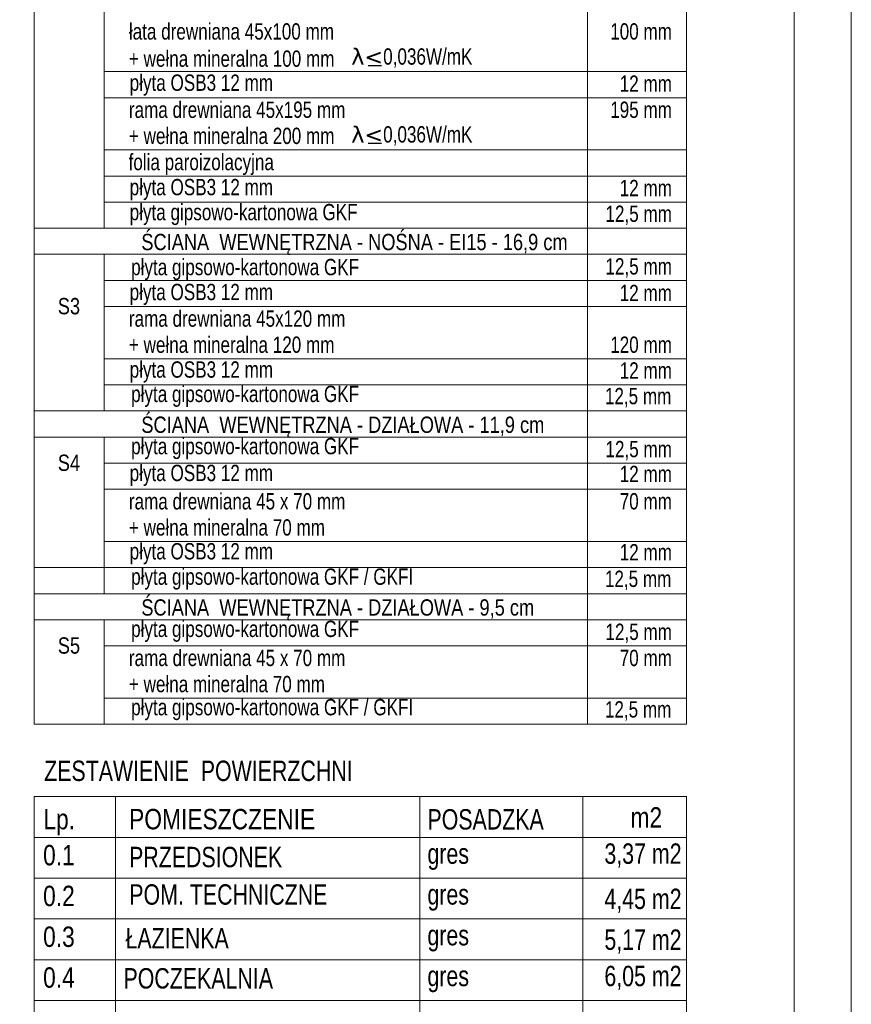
# Model space of a CAD drawing. Header units: inches. Extents: x 57112 to 98566, y -51777 to -16564.
# Tile 76 of 138: x 74875 to 75385, y -20761 to -20158. Entities that reach past the tile are written whole.
import ezdxf
from ezdxf.enums import TextEntityAlignment as Align

# ---------------------------------------------------------------- set-up
doc = ezdxf.new("R2010")
doc.units = ezdxf.units.IN
doc.header["$MEASUREMENT"] = 0
doc.layers.get('0').update_dxf_attribs({"color": 251, "lineweight": 0})
for name, color, linetype, lineweight in [('A--tabelka rysunku', 7, 'Continuous', 0), ('A--tabelka-opisy scian', 7, 'Continuous', 0), ('A--tabelka-zest.pow.', 7, 'Continuous', 0)]:
    doc.layers.add(name, color=color, linetype=linetype, lineweight=lineweight)
doc.styles.add('1-50', font='arial.ttf', dxfattribs={"width": 0.75, "height": 12.5})
doc.styles.get("Standard").update_dxf_attribs({"font": 'arial.ttf', "width": 0.75})

msp = doc.modelspace()

# ---------------------------------------------------------------- linework, layer by layer
at = {"linetype": 'Continuous', "lineweight": 30, "ltscale": 12}
for p, q in [((75097.35, -20186.09, 151.8), (75089.008, -20186.09, 151.8)), ((75097.35, -20233.824, 151.8), (75089.008, -20233.824, 151.8))]:
    msp.add_line(p, q, dxfattribs=at)
at = {"layer": 'A--tabelka rysunku', "linetype": 'Continuous', "elevation": 151.8}
for points in [[(73285.356, -21309.191), (75385.356, -21309.191), (75385.356, -19824.191), (73285.356, -19824.191)], [(73410.356, -21274.191), (75350.356, -21274.191), (75350.356, -19859.191), (73410.356, -19859.191)]]:
    msp.add_lwpolyline(points, close=True, dxfattribs=at)
at = {"layer": 'A--tabelka-opisy scian', "lineweight": 5}
for p, q in [((74884.256, -20589.658, 151.8), (74884.256, -19885.113, 151.8)), ((75284.256, -20477.658, 151.8), (75284.256, -19885.113, 151.8)), ((75223.673, -20477.658, 151.8), (75223.673, -19902.18, 151.8)), ((75223.673, -20589.658, 151.8), (75223.673, -20014.18, 151.8)), ((74927.126, -20285.658, 151.8), (74927.126, -20109.658, 151.8)), ((75284.256, -20589.658, 151.8), (75284.256, -20143.947, 151.8)), ((75284.256, -20189.658, 151.8), (74927.126, -20189.658, 151.8)), ((75284.256, -20205.658, 151.8), (74927.126, -20205.658, 151.8)), ((75284.256, -20237.658, 151.8), (74927.126, -20237.658, 151.8)), ((75284.256, -20253.658, 151.8), (74927.126, -20253.658, 151.8)), ((75284.256, -20269.658, 151.8), (74927.126, -20269.658, 151.8)), ((75284.256, -20285.658, 151.8), (74884.256, -20285.658, 151.8)), ((75284.256, -20285.658, 151.8), (74884.256, -20285.658, 151.8)), ((75284.256, -20285.658, 151.8), (74927.126, -20285.658, 151.8)), ((75284.256, -20285.658, 151.8), (74927.126, -20285.658, 151.8)), ((75085.759, -20301.658, 151.8), (74884.256, -20301.658, 151.8)), ((75284.256, -20301.658, 151.8), (74927.126, -20301.658, 151.8)), ((74927.126, -20397.658, 151.8), (74927.126, -20301.658, 151.8)), ((75284.256, -20301.658, 151.8), (74927.126, -20301.658, 151.8)), ((75284.256, -20317.658, 151.8), (74927.126, -20317.658, 151.8)), ((75284.256, -20333.658, 151.8), (74927.126, -20333.658, 151.8)), ((75284.256, -20365.658, 151.8), (74927.126, -20365.658, 151.8)), ((75284.256, -20381.658, 151.8), (74927.126, -20381.658, 151.8)), ((75284.256, -20397.658, 151.8), (74884.256, -20397.658, 151.8)), ((75284.256, -20397.658, 151.8), (74927.126, -20397.658, 151.8)), ((75284.256, -20397.658, 151.8), (74927.126, -20397.658, 151.8)), ((75085.759, -20413.658, 151.8), (74884.256, -20413.658, 151.8)), ((75284.256, -20413.658, 151.8), (74927.126, -20413.658, 151.8)), ((74927.126, -20509.658, 151.8), (74927.126, -20413.658, 151.8)), ((75284.256, -20413.658, 151.8), (74927.126, -20413.658, 151.8)), ((75284.256, -20429.658, 151.8), (74927.126, -20429.658, 151.8)), ((75284.256, -20445.658, 151.8), (74927.126, -20445.658, 151.8)), ((75284.256, -20477.658, 151.8), (74927.126, -20477.658, 151.8)), ((75284.256, -20493.658, 151.8), (74884.256, -20493.658, 151.8)), ((75284.256, -20493.658, 151.8), (74884.256, -20493.658, 151.8)), ((75283.879, -20509.658, 151.8), (74884.256, -20509.658, 151.8)), ((75284.256, -20509.658, 151.8), (74884.256, -20509.658, 151.8)), ((75085.759, -20525.658, 151.8), (74884.256, -20525.658, 151.8)), ((75284.256, -20525.658, 151.8), (74927.126, -20525.658, 151.8)), ((74927.126, -20589.658, 151.8), (74927.126, -20525.658, 151.8)), ((75284.256, -20525.658, 151.8), (74927.126, -20525.658, 151.8)), ((75284.256, -20541.658, 151.8), (74927.126, -20541.658, 151.8)), ((75284.256, -20573.658, 151.8), (74927.126, -20573.658, 151.8)), ((75284.256, -20589.658, 151.8), (74884.256, -20589.658, 151.8)), ((75284.256, -20589.658, 151.8), (74884.256, -20589.658, 151.8))]:
    msp.add_line(p, q, dxfattribs=at)
at = {"layer": 'A--tabelka-zest.pow.'}
for p, q in [((74934.256, -20634.007, 151.8), (74934.256, -20834.007, 151.8)), ((75120.772, -20634.007, 151.8), (75120.772, -20834.007, 151.8)), ((75220.772, -20634.007, 151.8), (75220.772, -20809.007, 151.8)), ((74884.256, -20659.007, 151.8), (75284.256, -20659.007, 151.8)), ((74884.256, -20684.007, 151.8), (75284.256, -20684.007, 151.8)), ((74884.256, -20709.007, 151.8), (75284.256, -20709.007, 151.8)), ((74884.256, -20734.007, 151.8), (75284.256, -20734.007, 151.8)), ((74884.256, -20759.007, 151.8), (75284.256, -20759.007, 151.8))]:
    msp.add_line(p, q, dxfattribs=at)
at = {"layer": 'A--tabelka-zest.pow.', "elevation": 151.8}
msp.add_lwpolyline([(74884.256, -20834.007), (74884.256, -20634.007), (75284.256, -20634.007), (75284.256, -20834.007)], dxfattribs=at)

# ---------------------------------------------------------------- texts
at = {"layer": 'A--tabelka-opisy scian', "lineweight": 5, "width": 0.8}
for s, p in [(' ŚCIANA  WEWNĘTRZNA - NOŚNA - EI15 - 16,9 cm', (74946.894, -20289.109, 151.8)), (' ŚCIANA  WEWNĘTRZNA - DZIAŁOWA - 11,9 cm ', (74946.894, -20401.109, 151.8)), (' ŚCIANA  WEWNĘTRZNA - DZIAŁOWA - 9,5 cm ', (74946.894, -20513.109, 151.8))]:
    msp.add_text(s, height=10, dxfattribs=at).set_placement(p, align=Align.TOP_LEFT)
for s, p in [('S3', (74905.597, -20328.427, 151.8)), ('S4', (74905.597, -20424.427, 151.8)), ('S5', (74905.597, -20536.427, 151.8))]:
    msp.add_text(s, height=10, dxfattribs=at).set_placement(p, align=Align.TOP_CENTER)
at = {"layer": 'A--tabelka-opisy scian', "lineweight": 5, "char_height": 10, "attachment_point": 1, "style": '1-50'}
for s, insert, width in [('\\pxql;łata drewniana 45x100 mm \\P\\pxql;+ wełna mineralna 100 mm', (74942.362, -20160.044, 151.8), 164.69666), ('\\pxqr;100 mm', (75214.222, -20160.044, 151.8), 61.12961), ('\\pxql;  {\\fDejaVu Serif|b0|i0|c238|p18;\\W1;λ<}0,036W/mK', (75072.873, -20175.41, 151.8), 245.24814), ('\\pxql;płyta OSB3 12 mm', (74942.855, -20191.456, 151.8), 139.90302), ('\\pxqr;12 mm', (75214.222, -20192.044, 151.8), 61.12961), ('\\pxql;rama drewniana 45x195 mm', (74942.362, -20208.044, 151.8), 142.85293), ('\\pxqr;195 mm', (75214.222, -20208.044, 151.8), 61.12961), ('\\pxql;+ wełna mineralna 200 mm', (74942.362, -20224.044, 151.8), 142.85293), ('\\pxql;  {\\fDejaVu Serif|b0|i0|c238|p18;\\W1;λ<}0,036W/mK', (75072.873, -20223.144, 151.8), 245.24814), ('\\pxql;folia paroizolacyjna', (74942.191, -20240.097, 151.8), 142.85293), ('\\pxql;płyta OSB3 12 mm', (74942.855, -20255.456, 151.8), 139.90302), ('\\pxqr;12 mm', (75214.222, -20256.044, 151.8), 61.12961), ('\\pxql;płyta gipsowo-kartonowa GKF', (74942.855, -20270.784, 151.8), 139.90302), ('\\pxqr;12,5 mm', (75214.222, -20271.801, 151.8), 61.12961), ('\\pxql;płyta gipsowo-kartonowa GKF', (74943.768, -20304.469, 151.8), 139.90302), ('\\pxqr;12,5 mm', (75214.222, -20304.044, 151.8), 61.12961), ('\\pxql;płyta OSB3 12 mm', (74942.855, -20319.757, 151.8), 139.90302), ('\\pxqr;12 mm', (75214.222, -20320.345, 151.8), 61.12961), ('\\pxql;rama drewniana 45x120 mm', (74942.362, -20336.044, 151.8), 142.85293), ('\\pxql;+ wełna mineralna 120 mm', (74942.362, -20352.044, 151.8), 142.85293), ('\\pxqr;120 mm', (75214.222, -20352.044, 151.8), 61.12961), ('\\pxql;płyta OSB3 12 mm', (74942.855, -20367.266, 151.8), 139.90302), ('\\pxqr;12 mm', (75214.222, -20367.854, 151.8), 61.12961), ('\\pxql;płyta gipsowo-kartonowa GKF', (74943.768, -20382.219, 151.8), 139.90302), ('\\pxqr;12,5 mm', (75213.877, -20383.56, 151.8), 61.12961), ('\\pxql;płyta gipsowo-kartonowa GKF', (74943.768, -20414.219, 151.8), 139.90302), ('\\pxqr;12,5 mm', (75214.222, -20416.044, 151.8), 61.12961), ('\\pxql;płyta OSB3 12 mm', (74942.855, -20430.663, 151.8), 139.90302), ('\\pxqr;12 mm', (75214.222, -20431.251, 151.8), 61.12961), ('\\pxql;rama drewniana 45 x 70 mm', (74942.362, -20448.044, 151.8), 142.85293), ('\\pxqr;70 mm', (75214.222, -20448.044, 151.8), 61.12961), ('\\pxql;+ wełna mineralna 70 mm', (74942.362, -20464.044, 151.8), 142.85293), ('\\pxql;płyta OSB3 12 mm', (74942.855, -20478.663, 151.8), 139.90302), ('\\pxqr;12 mm', (75214.222, -20479.251, 151.8), 61.12961), ('\\pxql;płyta gipsowo-kartonowa GKF / GKFI', (74943.768, -20494.219, 151.8), 207.17007), ('\\pxqr;12,5 mm', (75213.877, -20495.56, 151.8), 61.12961), ('\\pxql;płyta gipsowo-kartonowa GKF', (74943.768, -20526.219, 151.8), 139.90302), ('\\pxqr;12,5 mm', (75214.222, -20528.044, 151.8), 61.12961), ('\\pxql;rama drewniana 45 x 70 mm', (74942.362, -20544.044, 151.8), 142.85293), ('\\pxqr;70 mm', (75214.222, -20544.044, 151.8), 61.12961), ('\\pxql;+ wełna mineralna 70 mm', (74942.362, -20560.044, 151.8), 142.85293), ('\\pxql;płyta gipsowo-kartonowa GKF / GKFI', (74943.768, -20574.219, 151.8), 207.17007), ('\\pxqr;12,5 mm', (75213.877, -20575.56, 151.8), 61.12961)]:
    msp.add_mtext(s, dxfattribs=dict(at, insert=insert, width=width))
at = {"layer": 'A--tabelka-zest.pow.', "width": 0.8}
for s, p in [('Lp.', (74889.912, -20641.588, 151.8)), ('POMIESZCZENIE', (74942.499, -20641.588, 151.8)), ('m2', (75249.956, -20640.536, 151.8)), ('0.1', (74889.76, -20663.674, 151.8)), ('0.2', (74889.76, -20688.674, 151.8)), ('0.3', (74889.76, -20713.674, 151.8)), ('0.4', (74889.76, -20738.674, 151.8))]:
    msp.add_text(s, height=12.5, dxfattribs=at).set_placement(p, align=Align.TOP_LEFT)
at = {"layer": 'A--tabelka-zest.pow.', "ltscale": 35, "insert": (74890.411, -20611.982, 151.8), "char_height": 12.5, "width": 402.19685, "attachment_point": 1}
msp.add_mtext('ZESTAWIENIE  POWIERZCHNI   ', dxfattribs=at)
at = {"layer": 'A--tabelka-zest.pow.', "char_height": 12.5, "style": '1-50'}
for s, insert, width, attachment_point in [('POSADZKA', (75125.445, -20641.724, 151.8), 100, 1), ('\\pxqr;3,37 m2', (75217.775, -20662.729, 151.8), 63.48431, 1), ('gres', (75125.445, -20662.729, 151.8), 100, 1), ('gres', (75125.445, -20687.729, 151.8), 100, 1), ('\\pxqr;4,45 m2', (75217.775, -20705.284, 151.8), 63.48431, 7), ('gres', (75125.445, -20712.729, 151.8), 100, 1), ('\\pxqr;5,17 m2', (75217.775, -20730.284, 151.8), 63.48431, 7), ('gres', (75125.445, -20737.729, 151.8), 100, 1), ('\\pxqr;6,05 m2', (75217.775, -20737.729, 151.8), 63.48431, 1)]:
    msp.add_mtext(s, dxfattribs=dict(at, insert=insert, width=width, attachment_point=attachment_point))
at = {"layer": 'A--tabelka-zest.pow.', "char_height": 12.5, "attachment_point": 1}
for s, insert, width in [('PRZEDSIONEK', (74942.499, -20664.822, 151.8), 74.28), ('POM. TECHNICZNE', (74942.61, -20687.772, 151.8), 211.26936), ('ŁAZIENKA', (74940.287, -20714.615, 151.8), 150.3188), ('POCZEKALNIA', (74939.056, -20739.17, 151.8), 74.28)]:
    msp.add_mtext(s, dxfattribs=dict(at, insert=insert, width=width))

doc.saveas('drawing.dxf')
